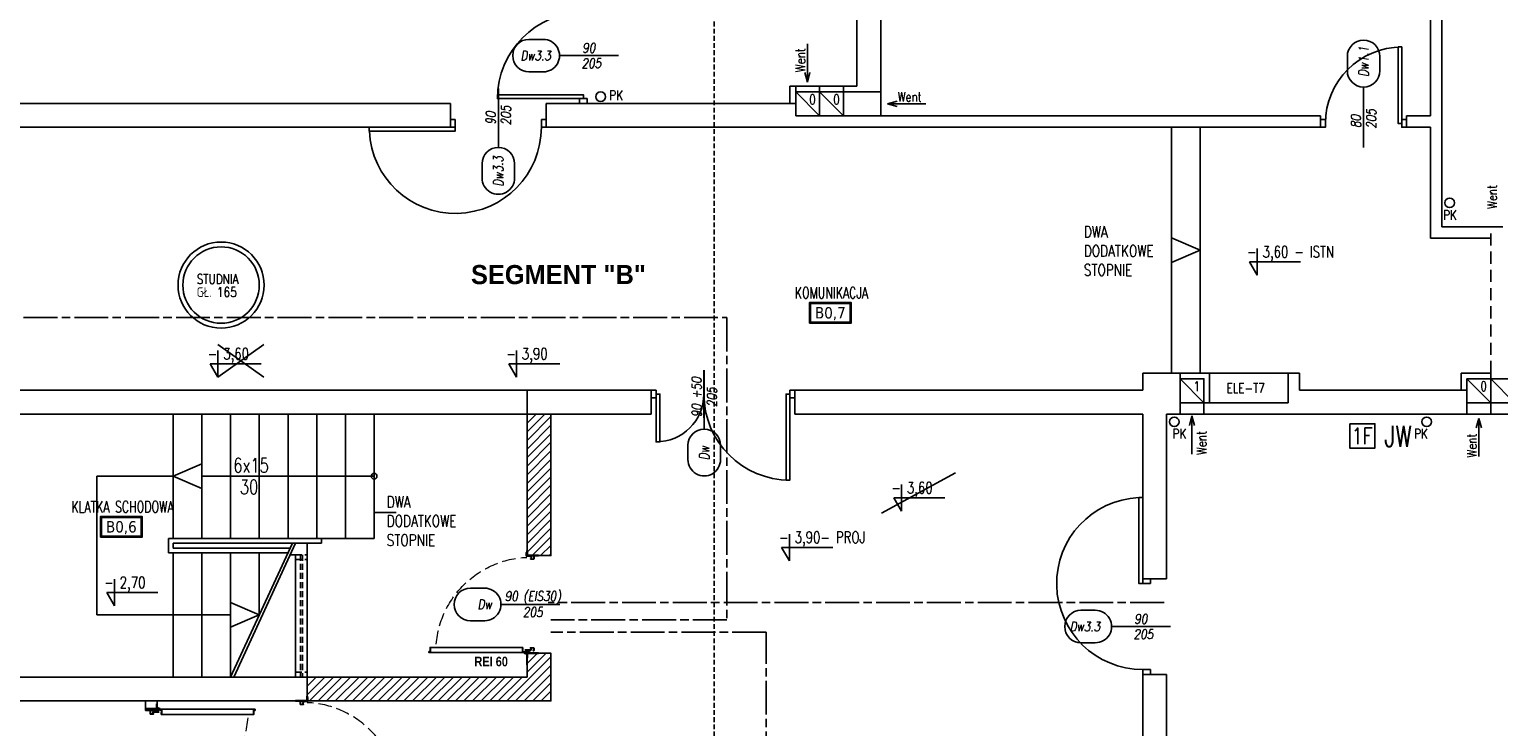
# Model space of a CAD drawing. Header units: millimetres. Extents: x 28600 to 181045, y -399112 to -163690.
# Tile 51 of 256: x 47216 to 48753, y -195274 to -194545. Entities that reach past the tile are written whole.
import ezdxf
from ezdxf.enums import TextEntityAlignment as Align

# ---------------------------------------------------------------- set-up
doc = ezdxf.new("R2010")
doc.units = ezdxf.units.MM
for name, pattern in [('CACHE', [9.525, 6.35, -3.175]), ('CARKOVANA', [7.5, 5, -2.5]), ('CENTER', [0.6, 0.375, -0.075, 0.075, -0.075]), ('CHAIN', [0.3543, 0.2362, -0.0295, 0.0591, -0.0295]), ('HIDDEN', [9.525, 6.35, -3.175]), ('Hidden Line', [391.222223, 282.222223, -109])]:
    doc.linetypes.add(name, pattern=pattern)
doc.layers.get('0').update_dxf_attribs({"color": 8})
for name, color, linetype in [('! WYPOSAŻENIE', 8, 'Continuous'), ('!! 0_ Istn-sciany', 8, 'Continuous'), ('!! 0_ Istn-widok', 8, 'Continuous'), ('!! 0_ Opis', 8, 'Continuous'), ('!! 0_Istn-armatura', 8, 'Continuous'), ('!! 0_Istn-drzwi', 8, 'Continuous'), ('!! 0_Istn-went', 8, 'Continuous'), ('!! 0_opis pionów', 8, 'Continuous'), ('!! 0_Opis_pom', 8, 'Continuous'), ('!! 0_Widok', 8, 'Continuous'), ('!! 1_droga ewakuacyjna', 8, 'CHAIN'), ('!! 1_drzwi-linia', 8, 'Continuous'), ('!! 1_hatch projektowane ściany', 8, 'Continuous'), ('!! 1_PROJ przerywana', 8, 'CACHE'), ('!! 1_PROJ Sciany', 8, 'Continuous'), ('!! 1_Wyburzenia', 8, 'CARKOVANA'), ('!! 2_Drzwi - nowe remont', 8, 'Continuous'), ('!! 2_drzwi opis', 8, 'Continuous'), ('E1', 2, 'Continuous'), ('E2', 2, 'Continuous'), ('E_0', 4, 'Continuous')]:
    doc.layers.add(name, color=color, linetype=linetype)
doc.layers.add('!! 0_Istn-grzejniki', color=8, linetype='Continuous', plot=False)
doc.styles.add('50', font='ROMANS.shx', dxfattribs={"width": 0.8, "height": 10})
doc.styles.add('ARCHETYP', font='romans.shx', dxfattribs={"height": 15})
doc.styles.add('ARIAL', font='tahoma.ttf')
doc.styles.add('ELE1', font='romans.shx', dxfattribs={"width": 0.8, "height": 18})
doc.styles.add('SIMPLEX', font='simplex.shx', dxfattribs={"width": 0.77})
doc.styles.add('STYLE10', font='arialbd.ttf')
doc.styles.add('STYLE7', font='ARIALNB.TTF')
doc.styles.add('TXT', font='simplex.shx')
pattern_1 = [(45, (-4798, 4.46), (-4.49012806, 4.49012806), [])]

# ---------------------------------------------------------------- blocks, each defined once
blk = doc.blocks.new('zaw-dr-90-p')
at = {"color": 2, "linetype": 'CENTER', "ltscale": 0.2}
for p, q in [((12, 0), (-12, 0)), ((0, 12), (0, -12)), ((24, 24), (31, 24)), ((24, 19), (31, 19))]:
    blk.add_line(p, q, dxfattribs=at)
at = {"ltscale": 0.2}
for p, q in [((10, 12), (6, 12)), ((10, 0), (10, 6))]:
    blk.add_line(p, q, dxfattribs=at)
blk.add_lwpolyline([(0, 6), (23, 6, 0.414214), (28, 11), (28, 31), (24, 31), (24, 11, -0.414214), (23, 10), (0, 10, 4.561698), (8, 6), (5, 4)], format="xyb", dxfattribs=at)
blk.add_lwpolyline([(0, 0), (-2, 0), (-2, 0), (0, 0), (0, 3), (0, 3), (0, 0), (3, 0), (3, 0), (0, 0), (0, -3), (0, -3)], close=True)
blk.add_lwpolyline([(10, 10), (10, 39), (6, 39), (6, 10)], dxfattribs=at)
blk.add_circle((0, 0), 6.5, dxfattribs=at)
blk = doc.blocks.new('drzwi 90- sc 12')
for p, q in [((-13620.3, 20410.2), (-13620.3, 20313.8)), ((-13614.9, 20409.9), (-13620.3, 20409.9)), ((-13616.1, 20410.3), (-13620.2, 20410.3)), ((-13616.1, 20410.3), (-13620, 20410.3)), ((-13618.2, 20410.3), (-13616.2, 20410.3)), ((-13618.2, 20410.3), (-13616.2, 20410.3)), ((-13616.1, 20410.3), (-13616.1, 20411.5)), ((-13616.1, 20411.5), (-13615, 20411.5)), ((-13614.9, 20411.4), (-13614.9, 20313.8)), ((-13620.3, 20313.5), (-13620.3, 20318)), ((-13614.9, 20312.3), (-13614.9, 20318)), ((-13715.8, 20302), (-13716.3, 20302)), ((-13715.6, 20308.3), (-13715.6, 20308.6)), ((-13715.6, 20307.7), (-13715.6, 20308.6)), ((-13715.6, 20307.8), (-13715.6, 20308.6)), ((-13715.6, 20307.7), (-13715.4, 20307.7)), ((-13614.9, 20313.8), (-13620.3, 20313.8)), ((-13618.2, 20313.4), (-13620.2, 20313.4)), ((-13618.2, 20313.7), (-13618.2, 20313.4)), ((-13618.2, 20313.7), (-13616.4, 20313.7)), ((-13617.8, 20311.1), (-13617.8, 20305.7)), ((-13617.8, 20311.1), (-13617.8, 20305.7)), ((-13616.2, 20309.9), (-13617.4, 20309.9)), ((-13616.8, 20302), (-13616.3, 20302)), ((-13616.2, 20309.9), (-13616.2, 20311)), ((-13615.9, 20313.2), (-13615.9, 20312.2)), ((-13615.9, 20312.2), (-13615, 20312.2))]:
    blk.add_line(p, q)
for points in [[(-13665.3, 20285), (-13665.3, 20325.8)], [(-13615.6, 20309.6), (-13615.3, 20309.6), (-13615.3, 20309.8), (-13616.3, 20309.8), (-13616.3, 20309.6), (-13615.9, 20309.6)]]:
    blk.add_lwpolyline(points)
at = {"lineweight": 30}
for points in [[(-13716.3, 20308.9), (-13721.3, 20308.9)], [(-13716.3, 20308.9), (-13716.3, 20296.9)], [(-13614.3, 20308.9), (-13609.3, 20308.9)], [(-13614.3, 20308.9), (-13614.3, 20296.9)]]:
    blk.add_lwpolyline(points, dxfattribs=at)
at = {"ltscale": 0.2}
for points in [[(-13715.6, 20307.5), (-13715.6, 20309.5, 0.414214), (-13715.9, 20309.8), (-13719.4, 20309.8, 0.414214), (-13719.8, 20309.5), (-13719.8, 20308.9), (-13719.6, 20308.9), (-13719.6, 20309.5, -0.414214), (-13719.4, 20309.6), (-13717, 20309.6)], [(-13717, 20309.6), (-13715.9, 20309.6, -0.414214), (-13715.7, 20309.5), (-13715.7, 20307.5)], [(-13715.7, 20307.8), (-13715.7, 20305.6, 0.414214), (-13715.4, 20305.2), (-13715, 20305.2, -0.414214), (-13714.8, 20305.1), (-13714.8, 20304.5, 0.414214), (-13714.5, 20304.1), (-13713.3, 20304.1, 0.414214), (-13712.9, 20304.5), (-13712.9, 20305.1, -1), (-13712.7, 20305.1), (-13712.7, 20302, -0.414214), (-13712.9, 20301.8), (-13715.4, 20301.8, -0.414214), (-13715.6, 20302), (-13715.6, 20302.5), (-13715.8, 20302.5), (-13715.8, 20302, 0.414214), (-13715.4, 20301.6), (-13712.9, 20301.6, 0.414214), (-13712.6, 20302), (-13712.6, 20305.1, 1), (-13713.1, 20305.1), (-13713.1, 20304.5, -0.414214), (-13713.3, 20304.3), (-13714.5, 20304.3, -0.414214), (-13714.6, 20304.5), (-13714.6, 20305.1, 0.414214), (-13715, 20305.4), (-13715.4, 20305.4, -0.414214), (-13715.6, 20305.6), (-13715.6, 20307.6)], [(-13615.9, 20309.6), (-13616.6, 20309.6, 0.414214), (-13616.8, 20309.5), (-13616.8, 20305.6, -0.414214), (-13617.1, 20305.2), (-13617.6, 20305.2, 0.414214), (-13617.7, 20305.1), (-13617.7, 20304.5, -0.414214), (-13618.1, 20304.1), (-13619.3, 20304.1, -0.414214), (-13619.6, 20304.5), (-13619.6, 20305.1, 1), (-13619.8, 20305.1), (-13619.8, 20302, 0.414214), (-13619.6, 20301.8), (-13617.1, 20301.8, 0.414214), (-13616.9, 20302), (-13616.9, 20302.5), (-13616.8, 20302.5), (-13616.8, 20302, -0.414214), (-13617.1, 20301.6), (-13619.6, 20301.6, -0.414214), (-13620, 20302), (-13620, 20305.1, -1), (-13619.4, 20305.1), (-13619.4, 20304.5, 0.414214), (-13619.3, 20304.3), (-13618.1, 20304.3, 0.414214), (-13617.9, 20304.5), (-13617.9, 20305.1, -0.414214), (-13617.6, 20305.4), (-13617.1, 20305.4, 0.414214), (-13617, 20305.6), (-13617, 20309.5, -0.414214), (-13616.6, 20309.8), (-13613.1, 20309.8, -0.414214), (-13612.8, 20309.5), (-13612.8, 20308.9), (-13612.9, 20308.9), (-13612.9, 20309.5, 0.414214), (-13613.1, 20309.6), (-13615.6, 20309.6)]]:
    blk.add_lwpolyline(points, format="xyb", dxfattribs=at)
blk.add_lwpolyline([(-13616.8, 20308.8), (-13617, 20308.8), (-13617, 20307.4), (-13616.8, 20307.4)], close=True)
for centre, radius, start, end in [((-13620.2, 20410.2), 0.1, 90, 180), ((-13615, 20411.4), 0.1, 0, 90), ((-13620.2, 20313.5), 0.1, 180, 270), ((-13616.4, 20313.2), 0.5, 0, 90), ((-13616.3, 20311), 0.1, 0, 90), ((-13615, 20312.3), 0.1, 270, 0)]:
    blk.add_arc(centre, radius, start, end)
at = {"linetype": 'Hidden Line', "lineweight": 9, "ltscale": 0.05}
blk.add_arc((-13615.5, 20305.1), 99.1, 94.8005, 177.6944, dxfattribs=at)
at = {"xscale": 0.09999999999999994, "yscale": 0.09999999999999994, "zscale": 0.09999999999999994, "rotation": 180.0000000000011}
blk.add_blockref('zaw-dr-90-p', (-13614.9, 20310.9), dxfattribs=at)
blk = doc.blocks.new('1_ok-opis')
blk.add_line((0, 111.6), (0, 50))
for points in [[(-17, 128.6), (-17, 143.6)], [(17, 128.6), (17, 143.6)]]:
    blk.add_lwpolyline(points)
for centre, start, end in [((0, 143.6), 0, 180), ((0, 128.6), 180, 0)]:
    blk.add_arc(centre, 17, start, end)
at = {"style": 'ARCHETYP'}
for tag, height, rotation, p in [('NR', 12, 90, (0, 136.9)), ('NR', 12, 270, (0, 136.9)), ('SZEROKOŚĆ', 10, 90, (-8, 78.3)), ('WYSOKOŚĆ', 10, 270, (-8, 78.3)), ('WYSOKOŚĆ', 10, 90, (8, 78.3)), ('SZEROKOŚĆ', 10, 270, (8, 78.3))]:
    blk.add_attdef(tag, text='', height=height, rotation=rotation, dxfattribs=at).set_placement(p, align=Align.MIDDLE)
blk = doc.blocks.new('E1')
at = {"layer": 'E2', "linetype": 'Continuous'}
blk.add_lwpolyline([(0, 25.4), (26.3, 25.4), (26.3, 0), (0, 0)], close=True, dxfattribs=at)
at = {"layer": 'E2', "linetype": 'Continuous', "style": 'ELE1', "width": 0.8}
blk.add_text('1F', height=16.87, dxfattribs=at).set_placement((13, 12.7), align=Align.MIDDLE_CENTER)

msp = doc.modelspace()

# ---------------------------------------------------------------- hatches: boundary and pattern name
at = {"layer": '!! 1_hatch projektowane ściany'}
h = msp.add_hatch(dxfattribs=at)
h.set_pattern_fill('ANSI31', color=256, scale=2)
h.set_pattern_definition(pattern_1)
h.paths.add_polyline_path([(47736.71142, -194947.12813), (47761.71142, -194947.12813), (47761.71142, -195095.12813), (47736.71142, -195095.12813)])
h = msp.add_hatch(dxfattribs=at)
h.set_pattern_fill('ANSI31', color=256, scale=2)
h.set_pattern_definition(pattern_1)
h.paths.add_polyline_path([(47506.71142, -195222.12813), (47736.71142, -195222.12813), (47736.64273, -195197.12813), (47761.71142, -195197.12813), (47761.71142, -195247.12813), (47506.71142, -195247.12813)])

# ---------------------------------------------------------------- linework, layer by layer
at = {"layer": '!! 0_ Istn-sciany'}
for p, q in [((48713.71142, -194922.12813), (48713.71142, -194904.12813)), ((48719.71142, -194947.12813), (48719.71142, -194910.12813))]:
    msp.add_line(p, q, dxfattribs=at)
for points in [[(48081.71142, -194347.12813), (48081.71142, -194604.12813)], [(48106.71142, -194347.12813), (48106.71142, -194610.12813)], [(48681.71142, -194347.12813), (48681.71142, -194635.12813)], [(48693.71142, -194347.12813), (48693.71142, -194751.12813)], [(48011.71142, -194622.12813), (48011.71142, -194604.12813)], [(48011.71142, -194604.12813), (48017.71142, -194604.12813)], [(48017.71142, -194635.12813), (48017.71142, -194604.12813)], [(48042.71142, -194604.12813), (48081.71142, -194604.12813)], [(48042.71142, -194610.12813), (48042.71142, -194604.12813)], [(48042.71142, -194610.12813), (48067.71142, -194610.12813)], [(48067.71142, -194610.12813), (48106.71142, -194610.12813)], [(46975.71142, -194622.12813), (47656.71142, -194622.12813)], [(47656.71142, -194622.12813), (47656.71142, -194647.12813)], [(47756.71142, -194622.12813), (47789.71142, -194622.12813)], [(47801.71142, -194622.12813), (47756.71142, -194622.12813)], [(47756.71142, -194622.12813), (48011.71142, -194622.12813)], [(47756.71142, -194622.12813), (47756.71142, -194647.12813)], [(48017.71142, -194635.12813), (48067.71142, -194635.12813)], [(48067.71142, -194635.12813), (48566.71142, -194635.12813)], [(48566.71142, -194635.12813), (48566.71142, -194647.12813)], [(48656.71142, -194635.12813), (48681.71142, -194635.12813)], [(48656.71142, -194635.12813), (48656.71142, -194647.12813)], [(47206.71142, -194647.12813), (47656.71142, -194647.12813)], [(47756.71142, -194647.12813), (48566.71142, -194647.12813)], [(48656.71142, -194647.12813), (48681.71142, -194647.12813)], [(48681.71142, -194647.12813), (48681.71142, -194763.12813)], [(48681.71142, -194763.12813), (48744.71142, -194763.12813)], [(48693.71142, -194751.12813), (48744.71142, -194751.12813)], [(48380.71142, -194904.12813), (48380.71142, -194922.12813)], [(48450.71142, -194904.12813), (48380.71142, -194904.12813)], [(48444.71142, -194910.12813), (48419.71142, -194910.12813)], [(48419.71142, -194910.12813), (48419.71142, -194935.12813)], [(48444.71142, -194947.12813), (48444.71142, -194910.12813)], [(48450.71142, -194935.12813), (48450.71142, -194904.12813)], [(48532.71142, -194935.12813), (48532.71142, -194904.12813)], [(48532.71142, -194904.12813), (48544.71142, -194904.12813)], [(48544.71142, -194922.12813), (48544.71142, -194904.12813)], [(48713.71142, -194904.12813), (48744.71142, -194904.12813)], [(48719.71142, -194910.12813), (48744.71142, -194910.12813)], [(48744.71142, -194910.12813), (48744.71142, -194904.12813)], [(47206.71142, -194922.12813), (47866.71142, -194922.12813)], [(47866.71142, -194922.12813), (47866.71142, -194947.12813)], [(48016.71142, -194922.12813), (48380.71142, -194922.12813)], [(48016.71142, -194922.12813), (48016.71142, -194947.12813)], [(48544.71142, -194922.12813), (48713.71142, -194922.12813)], [(47206.71142, -194947.12813), (47866.71134, -194947.12813)], [(48016.71142, -194947.12813), (48380.71142, -194947.12813)], [(48380.71142, -194947.12813), (48380.71142, -195119.257)], [(48405.71142, -194947.12813), (48419.71142, -194947.12813)], [(48405.71142, -194947.12813), (48405.71142, -195119.257)], [(48419.71142, -194935.12813), (48419.71142, -194947.12813)], [(48444.71142, -194947.12813), (48719.71142, -194947.12813)], [(48450.71142, -194935.12813), (48532.71142, -194935.12813)], [(48744.71142, -194935.12813), (48769.71142, -194935.12813)], [(48744.71142, -194935.12813), (48744.71142, -194947.12813)], [(48744.71142, -194947.12813), (49087.71142, -194947.12813)], [(47506.71142, -195082.12813), (47494.63092, -195082.12813)], [(47506.71142, -195082.12813), (47506.71142, -195247.12813)], [(47489.09246, -195094.12813), (47494.71142, -195094.12813)], [(47494.71142, -195094.12813), (47494.71142, -195222.12813)], [(48405.71142, -195119.257), (48380.71142, -195119.257)], [(47206.71142, -195222.12813), (47494.71142, -195222.12813)], [(48380.71142, -195219.257), (48380.71142, -195583.12813)], [(48405.71142, -195219.257), (48380.71142, -195219.257)], [(48405.71142, -195219.257), (48405.71142, -195570.12813)], [(47206.71142, -195247.12813), (47506.71142, -195247.12813)]]:
    msp.add_lwpolyline(points, dxfattribs=at)
at = {"layer": '!! 0_ Istn-widok'}
for points in [[(48067.71142, -194610.12813), (48067.71142, -194604.12813)], [(47789.71142, -194622.12813), (47801.71142, -194622.12813)], [(48011.71142, -194622.12813), (48017.71142, -194622.12813)], [(48410.71142, -194904.12813), (48410.71142, -194647.12813)], [(48440.71142, -194904.12813), (48440.71142, -194647.12813)], [(48419.71142, -194910.12813), (48419.71142, -194904.12813)], [(48713.71142, -194922.12813), (48719.71142, -194922.12813)], [(47366.71142, -194947.12813), (47366.71142, -195077.12813)], [(47396.71142, -194947.12813), (47396.71142, -195077.12813)], [(47426.71142, -194947.12813), (47426.71142, -195077.12813)], [(47456.71142, -194947.12813), (47456.71142, -195077.12813)], [(47486.71142, -194947.12813), (47486.71142, -195077.12813)], [(47516.71142, -194947.12813), (47516.71142, -195077.12813)], [(47546.71142, -194947.12813), (47546.71142, -195077.12813)], [(47576.71142, -194947.12813), (47576.71142, -195077.12813)], [(48444.71142, -194935.12813), (48450.71142, -194935.12813)], [(47286.71142, -195012.12813), (47286.71142, -195157.12813)], [(47286.71142, -195012.12813), (47366.71142, -195012.12813)], [(47396.71142, -195012.12813), (47576.71142, -195012.12813)], [(47361.71142, -195077.12813), (47576.71142, -195077.12813)], [(47361.71142, -195077.12813), (47361.71142, -195092.12813)], [(47366.71142, -195082.12813), (47494.63092, -195082.12813)], [(47366.71142, -195082.12813), (47366.71142, -195087.12813)], [(47366.71142, -195087.12813), (47489.01912, -195087.12813)], [(47426.71142, -195222.12813), (47491.32681, -195082.12813)], [(47430.01554, -195222.12813), (47494.63092, -195082.12813)], [(47506.71142, -195082.12813), (47521.71142, -195082.12813)], [(47521.71142, -195077.12813), (47521.71142, -195082.12813)], [(47361.71142, -195092.12813), (47486.71142, -195092.12813)], [(47366.71142, -195092.12813), (47366.71142, -195222.12813)], [(47396.71142, -195092.12813), (47396.71142, -195222.12813)], [(47426.71142, -195092.12813), (47426.71142, -195222.12813)], [(47456.71142, -195092.12813), (47456.71142, -195157.12813)], [(47286.71142, -195157.12813), (47426.71142, -195157.12813)], [(47494.71142, -195222.12813), (47506.71142, -195222.12813)]]:
    msp.add_lwpolyline(points, dxfattribs=at)
msp.add_circle((47576.71142, -195012.12813), 3, dxfattribs=at)
at = {"layer": '!! 0_ Opis'}
for points in [[(48500.47748, -194773.90352), (48500.47748, -194801.90528)], [(48500.47748, -194801.90528), (48492.39407, -194787.9044)], [(48492.39407, -194787.9044), (48545.82827, -194787.9044)], [(47413.45827, -194880.522), (47413.45827, -194908.52377)], [(47725.75222, -194880.522), (47725.75222, -194908.52377)], [(47413.45827, -194908.52377), (47405.37486, -194894.52289)], [(47405.37486, -194894.52289), (47458.80906, -194894.52289)], [(47725.75222, -194908.52377), (47717.66881, -194894.52289)], [(47717.66881, -194894.52289), (47771.10302, -194894.52289)], [(48128.51961, -195020.66925), (48128.51961, -195048.67102)], [(48128.51961, -195048.67102), (48120.43619, -195034.67013)], [(48120.43619, -195034.67013), (48173.8704, -195034.67013)], [(47576.71142, -195077.12813), (47576.71142, -195049.92963), (47599.81633, -195049.92963)], [(48011.10516, -195072.47153), (48011.10516, -195100.47329)], [(48011.10516, -195100.47329), (48003.02174, -195086.47241)], [(48003.02174, -195086.47241), (48056.45595, -195086.47241)], [(47305.15247, -195147.76025), (47297.06906, -195133.75937)], [(47297.06906, -195133.75937), (47350.50326, -195133.75937)], [(47305.15247, -195119.75848), (47305.15247, -195147.76025)]]:
    msp.add_lwpolyline(points, dxfattribs=at)
at = {"layer": '!! 0_Istn-armatura'}
msp.add_lwpolyline([(48450.71142, -194904.12813), (48532.71142, -194904.12813)], dxfattribs=at)
for centre, radius in [((47813.71142, -194615.12813), 5), ((48701.71142, -194726.12813), 5), ((47416.71142, -194812.12813), 45), ((47416.71142, -194812.12813), 40), ((48413.71142, -194955.12813), 5)]:
    msp.add_circle(centre, radius, dxfattribs=at)
at = {"layer": '!! 0_Istn-drzwi'}
for points in [[(48647.71142, -194563.12813), (48647.71142, -194643.12813), (48651.71142, -194643.12813), (48651.71142, -194563.12813)], [(47705.71142, -194613.12813), (47795.71142, -194613.12813), (47795.71142, -194617.12813), (47705.71142, -194617.12813)], [(47799.71142, -194617.12813), (47799.71142, -194622.12813), (47791.71142, -194622.12813), (47791.71142, -194617.12813)], [(47661.71142, -194639.12813), (47656.71142, -194639.12813), (47656.71142, -194647.12813), (47661.71142, -194647.12813)], [(47751.71142, -194639.12813), (47756.71142, -194639.12813), (47756.71142, -194647.12813), (47751.71142, -194647.12813)], [(48571.71142, -194639.12813), (48566.71142, -194639.12813), (48566.71142, -194647.12813), (48571.71142, -194647.12813)], [(48651.71142, -194639.12813), (48656.71142, -194639.12813), (48656.71142, -194647.12813), (48651.71142, -194647.12813)], [(47571.71142, -194651.12813), (47661.71142, -194651.12813), (47661.71142, -194647.12813), (47571.71142, -194647.12813)], [(47871.71142, -194922.12813), (47866.71142, -194922.12813), (47866.71142, -194930.12813), (47871.71142, -194930.12813)], [(47875.71142, -194976.12813), (47875.71142, -194926.12813), (47871.71142, -194926.12813), (47871.71142, -194976.12813)], [(48007.71142, -195016.12813), (48007.71142, -194926.12813), (48011.71142, -194926.12813), (48011.71142, -195016.12813)], [(48011.71142, -194922.12813), (48016.71142, -194922.12813), (48016.71142, -194930.12813), (48011.71142, -194930.12813)], [(48376.71142, -195034.257), (48376.71142, -195124.257), (48380.71142, -195124.257), (48380.71142, -195034.257)], [(48388.71142, -195124.257), (48388.71142, -195119.257), (48380.71142, -195119.257), (48380.71142, -195124.257)], [(48388.71142, -195214.257), (48388.71142, -195219.257), (48380.71142, -195219.257), (48380.71142, -195214.257)]]:
    msp.add_lwpolyline(points, close=True, dxfattribs=at)
for points in [[(47820.71142, -194572.12813), (47770.71142, -194572.12813)], [(47706.71142, -194618.12813), (47706.71142, -194668.12813)], [(48611.71142, -194618.12813), (48611.71142, -194668.12813)], [(47921.71142, -194901.12813), (47921.71142, -194951.12813)], [(48409.71142, -195169.257), (48359.71142, -195169.257)]]:
    msp.add_lwpolyline(points, dxfattribs=at)
for centre, radius, start, end in [((47795.71142, -194617.12813), 90, 90.00000004, 180.00000004), ((48651.71142, -194643.12813), 80, 89.99999996, 179.99999996), ((47661.71142, -194647.12813), 90, 182.54731818, 359.99999996), ((47871.71142, -194926.12813), 50, 269.99999996, 359.99999996), ((48011.71142, -194926.12813), 90, 180.00000004, 270.00000004), ((48380.71142, -195124.257), 90, 92.54731818, 269.99999996)]:
    msp.add_arc(centre, radius, start, end, dxfattribs=at)
at = {"layer": '!! 0_Istn-grzejniki'}
msp.add_lwpolyline([(48107.61374, -195050.62304), (48184.95092, -195008.51848)], dxfattribs=at)
at = {"layer": '!! 0_Istn-went'}
for points in [[(48029.964, -194559.90511), (48029.964, -194599.95164)], [(48029.964, -194599.95164), (48027.2845, -194589.95164)], [(48029.964, -194599.95164), (48032.64349, -194589.95164)], [(48017.71142, -194604.12813), (48042.71142, -194604.12813)], [(48017.71142, -194610.12813), (48042.71142, -194635.12813)], [(48042.71142, -194610.12813), (48067.71142, -194635.12813)], [(48106.71142, -194610.12813), (48106.71142, -194635.12813)], [(48113.73547, -194622.62813), (48123.73547, -194619.94864)], [(48153.782, -194622.62813), (48113.73547, -194622.62813)], [(48113.73547, -194622.62813), (48123.73547, -194625.30762)], [(48419.71142, -194910.12813), (48444.71142, -194935.12813)], [(48719.71142, -194910.12813), (48744.71142, -194935.12813)], [(48744.71142, -194910.12813), (48769.71142, -194935.12813)], [(48419.71142, -194947.12813), (48444.71142, -194947.12813)], [(48432.21142, -194948.87116), (48429.53193, -194958.87116)], [(48432.21142, -194988.91769), (48432.21142, -194948.87116)], [(48432.21142, -194948.87116), (48434.89092, -194958.87116)], [(48719.71142, -194947.12813), (48744.71142, -194947.12813)], [(48732.21142, -194951.50603), (48729.53193, -194961.50603)], [(48732.21142, -194991.55256), (48732.21142, -194951.50603)], [(48732.21142, -194951.50603), (48734.89092, -194961.50603)]]:
    msp.add_lwpolyline(points, dxfattribs=at)
for points in [[(48017.71142, -194635.12813), (48042.71142, -194635.12813), (48042.71142, -194610.12813), (48017.71142, -194610.12813)], [(48042.71142, -194635.12813), (48067.71142, -194635.12813), (48067.71142, -194610.12813), (48042.71142, -194610.12813)], [(48419.71142, -194935.12813), (48444.71142, -194935.12813), (48444.71142, -194910.12813), (48419.71142, -194910.12813)], [(48719.71142, -194935.12813), (48744.71142, -194935.12813), (48744.71142, -194910.12813), (48719.71142, -194910.12813)], [(48744.71142, -194935.12813), (48769.71142, -194935.12813), (48769.71142, -194910.12813), (48744.71142, -194910.12813)]]:
    msp.add_lwpolyline(points, close=True, dxfattribs=at)
at = {"layer": '!! 0_Istn-went', "linetype": 'HIDDEN', "ltscale": 2}
for points in [[(48744.71142, -194904.12813), (48744.71142, -194751.12813)], [(48744.71142, -194751.12813), (48769.71142, -194751.12813)]]:
    msp.add_lwpolyline(points, dxfattribs=at)
at = {"layer": '!! 0_opis pionów'}
msp.add_circle((48677.71142, -194955.12813), 5, dxfattribs=at)
at = {"layer": '!! 0_Opis_pom', "ltscale": 0.7}
for points in [[(48032.19551, -194851.98098), (48075.71551, -194851.98098), (48075.71551, -194830.22098), (48032.19551, -194830.22098)], [(48033.28351, -194850.89298), (48074.62751, -194850.89298), (48074.62751, -194831.30898), (48033.28351, -194831.30898)], [(47290.65055, -195075.8125), (47334.17055, -195075.8125), (47334.17055, -195054.0525), (47290.65055, -195054.0525)], [(47291.73855, -195074.7245), (47333.08255, -195074.7245), (47333.08255, -195055.1405), (47291.73855, -195055.1405)]]:
    msp.add_lwpolyline(points, close=True, dxfattribs=at)
at = {"layer": '!! 0_Widok'}
for points in [[(48440.71142, -194775.62813), (48410.71142, -194762.74422)], [(48440.71142, -194775.62813), (48410.71142, -194788.51205)], [(47366.71142, -195012.12813), (47396.71142, -194999.24422)], [(47366.71142, -195012.12813), (47396.71142, -195025.01205)], [(47456.71142, -195157.12813), (47426.71142, -195144.24422)], [(47456.71142, -195157.12813), (47426.71142, -195170.01205)]]:
    msp.add_lwpolyline(points, dxfattribs=at)
at = {"layer": '!! 1_droga ewakuacyjna', "ltscale": 150}
for points in [[(47050.71138, -194922.12813), (47050.71138, -194846.19889), (47945.68434, -194846.19889), (47945.68434, -195162.35735), (47761.71142, -195162.35735)], [(48402.99707, -195144.15875), (47758.99707, -195144.15875)], [(47358.71142, -196840.12813), (47358.71142, -196749.40708), (47986.86834, -196749.40708), (47986.86834, -195175.20145), (47761.71142, -195175.20145)]]:
    msp.add_lwpolyline(points, dxfattribs=at)
at = {"layer": '!! 1_hatch projektowane ściany'}
for points in [[(47736.71142, -194947.12813), (47761.71142, -194947.12813), (47761.71142, -195095.12813), (47736.71142, -195095.12813)], [(47506.71142, -195222.12813), (47736.71142, -195222.12813), (47736.64273, -195197.12813), (47761.71142, -195197.12813), (47761.71142, -195247.12813), (47506.71142, -195247.12813)]]:
    msp.add_lwpolyline(points, close=True, dxfattribs=at)
at = {"layer": '!! 1_PROJ przerywana'}
for points in [[(47494.71142, -195094.12813), (47506.71142, -195094.12813)], [(47494.71142, -195099.12813), (47506.71142, -195099.12813)], [(47499.71142, -195094.12813), (47499.71142, -195222.12813)], [(47501.71142, -195094.12813), (47501.71142, -195222.12813)], [(47494.71142, -195217.12813), (47506.71142, -195217.12813)], [(47494.71142, -195222.12813), (47506.71142, -195222.12813)]]:
    msp.add_lwpolyline(points, dxfattribs=at)
at = {"layer": '!! 1_PROJ Sciany'}
for points in [[(47736.71142, -195095.12813), (47736.71142, -194947.12813)], [(47761.71142, -195095.12813), (47761.71142, -194947.12813)], [(47736.71142, -195095.12813), (47761.71142, -195095.12813)], [(47506.71142, -195222.12813), (47736.71142, -195222.12813), (47736.71142, -195197.12813)], [(47506.71142, -195247.12813), (47761.71142, -195247.12813), (47761.71142, -195197.12813)], [(47736.71142, -195197.12813), (47761.71142, -195197.12813)], [(47337.71142, -195257.12813), (47337.71142, -195247.12813)], [(47349.71142, -195257.12813), (47349.71142, -195247.12813)], [(47337.71142, -195257.12813), (47349.71142, -195257.12813)]]:
    msp.add_lwpolyline(points, dxfattribs=at)
at = {"layer": '!! 1_Wyburzenia'}
msp.add_lwpolyline([(47932.37796, -193764.10697), (47932.37796, -198084.11436)], dxfattribs=at)
for points in [[(47413.45827, -194908.52377), (47461.4755, -194874.25906)], [(47461.4755, -194908.52377), (47413.45827, -194874.25906)], [(47736.71142, -194947.12813), (47736.71142, -194922.12813)]]:
    msp.add_lwpolyline(points)

# ---------------------------------------------------------------- block references
at = {"layer": '!! 1_drzwi-linia', "xscale": -1, "rotation": 90}
msp.add_blockref('drzwi 90- sc 12', (68045.63576, -208811.39783), dxfattribs=at)
at = {"layer": '!! 2_Drzwi - nowe remont', "xscale": -1, "rotation": 270}
msp.add_blockref('drzwi 90- sc 12', (27040.78709, -181640.85843), dxfattribs=at)
at = {"layer": '!! 2_Drzwi - nowe remont', "rotation": 270}
msp.add_blockref('drzwi 90- sc 12', (27197.78708, -208963.39783), dxfattribs=at)
at = {"layer": '!! 2_drzwi opis'}
ref = msp.add_blockref('1_ok-opis', (47882.32267, -194572.12812), dxfattribs=dict(at, rotation=90.00000361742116))
ref.add_attrib('WYSOKOŚĆ', '90 ', dxfattribs={"layer": '0', "height": 10, "rotation": 0.00000362, "style": '50', "oblique": 10, "width": 0.8}).set_placement((47804.03182, -194564.12813), align=Align.MIDDLE)
ref.add_attrib('SZEROKOŚĆ', '205', dxfattribs={"layer": '0', "height": 10, "rotation": 0.00000362, "style": '50', "oblique": 10, "width": 0.8}).set_placement((47804.03182, -194580.12813), align=Align.MIDDLE)
ref.add_attrib('NR', 'Dw3.3', dxfattribs={"layer": '0', "height": 10, "rotation": 0.00000362, "style": '50', "oblique": 10, "width": 0.8}).set_placement((47745.69022, -194572.12813), align=Align.MIDDLE)
ref = msp.add_blockref('1_ok-opis', (48611.71142, -194716.61679), dxfattribs=dict(at, xscale=-1, rotation=359.9999963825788))
ref.add_attrib('WYSOKOŚĆ', '80 ', dxfattribs={"layer": '0', "height": 10, "rotation": 89.99999638, "style": '50', "oblique": 10, "width": 0.8}).set_placement((48603.71143, -194638.32594), align=Align.MIDDLE)
ref.add_attrib('SZEROKOŚĆ', '205', dxfattribs={"layer": '0', "height": 10, "rotation": 89.99999638, "style": '50', "oblique": 10, "width": 0.8}).set_placement((48619.71143, -194638.32594), align=Align.MIDDLE)
ref.add_attrib('NR', 'Dw1.1', dxfattribs={"layer": '0', "height": 10, "rotation": 89.99999638, "style": '50', "oblique": 10, "width": 0.8}).set_placement((48611.71143, -194578.40965), align=Align.MIDDLE)
ref = msp.add_blockref('1_ok-opis', (47706.71142, -194556.51689), dxfattribs=dict(at, rotation=180.0000036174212))
ref.add_attrib('WYSOKOŚĆ', '90 ', dxfattribs={"layer": '0', "height": 10, "rotation": 90.00000362, "style": '50', "oblique": 10, "width": 0.8}).set_placement((47698.71142, -194634.80774), align=Align.MIDDLE)
ref.add_attrib('SZEROKOŚĆ', '205', dxfattribs={"layer": '0', "height": 10, "rotation": 90.00000362, "style": '50', "oblique": 10, "width": 0.8}).set_placement((47714.71142, -194634.80774), align=Align.MIDDLE)
ref.add_attrib('NR', 'Dw3.3', dxfattribs={"layer": '0', "height": 10, "rotation": 90.00000362, "style": '50', "oblique": 10, "width": 0.8}).set_placement((47706.71143, -194693.14934), align=Align.MIDDLE)
ref = msp.add_blockref('1_ok-opis', (47922.08368, -194851.12813), dxfattribs=dict(at, rotation=180.0000036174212))
ref.add_attrib('WYSOKOŚĆ', '90 +50', dxfattribs={"layer": '0', "height": 10, "rotation": 90.00000362, "style": '50', "oblique": 10, "width": 0.8}).set_placement((47914.08369, -194929.41898), align=Align.MIDDLE)
ref.add_attrib('SZEROKOŚĆ', '205', dxfattribs={"layer": '0', "height": 10, "rotation": 90.00000362, "style": '50', "oblique": 10, "width": 0.8}).set_placement((47930.08369, -194929.41898), align=Align.MIDDLE)
ref.add_attrib('NR', 'Dw', dxfattribs={"layer": '0', "height": 10, "rotation": 90.00000362, "style": '50', "oblique": 10, "width": 0.8}).set_placement((47922.08369, -194987.76058), align=Align.MIDDLE)
ref = msp.add_blockref('1_ok-opis', (47821.04918, -195146.12817), dxfattribs=dict(at, rotation=90.00000361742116))
ref.add_attrib('WYSOKOŚĆ', '90 (EIS30)', dxfattribs={"layer": '0', "height": 10, "rotation": 0.00000362, "style": '50', "oblique": 10, "width": 0.8}).set_placement((47742.75833, -195138.12817), align=Align.MIDDLE)
ref.add_attrib('SZEROKOŚĆ', '205', dxfattribs={"layer": '0', "height": 10, "rotation": 0.00000362, "style": '50', "oblique": 10, "width": 0.8}).set_placement((47742.75833, -195154.12817), align=Align.MIDDLE)
ref.add_attrib('NR', 'Dw', dxfattribs={"layer": '0', "height": 10, "rotation": 0.00000362, "style": '50', "oblique": 10, "width": 0.8}).set_placement((47692.43794, -195146.12817), align=Align.MIDDLE)
ref = msp.add_blockref('1_ok-opis', (48459.71192, -195169.257), dxfattribs=dict(at, rotation=90.00000361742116))
ref.add_attrib('WYSOKOŚĆ', '90 ', dxfattribs={"layer": '0', "height": 10, "rotation": 0.00000362, "style": '50', "oblique": 10, "width": 0.8}).set_placement((48381.42107, -195161.25701), align=Align.MIDDLE)
ref.add_attrib('SZEROKOŚĆ', '205', dxfattribs={"layer": '0', "height": 10, "rotation": 0.00000362, "style": '50', "oblique": 10, "width": 0.8}).set_placement((48381.42107, -195177.25701), align=Align.MIDDLE)
ref.add_attrib('NR', 'Dw3.3', dxfattribs={"layer": '0', "height": 10, "rotation": 0.00000362, "style": '50', "oblique": 10, "width": 0.8}).set_placement((48320.23498, -195169.25701), align=Align.MIDDLE)
at = {"layer": 'E_0'}
msp.add_blockref('E1', (48597.22736, -194982.6173), dxfattribs=at)

# ---------------------------------------------------------------- texts
at = {"layer": '! WYPOSAŻENIE', "color": 20, "true_color": 0xf65c09, "insert": (47681.70688, -195200.82716), "char_height": 10, "attachment_point": 1, "style": 'STYLE7'}
msp.add_mtext_dynamic_manual_height_columns('REI 60', width=58.1261145, gutter_width=75, heights=[0], dxfattribs=at)
at = {"layer": '!! 0_ Opis'}
for s, height, style, width, p in [('- 3,60 - ISTN', 12, 'SIMPLEX', 0.75, (48489.79003, -194783.32628)), ('SEGMENT "B"', 20, 'STYLE10', 0.95, (47678.08083, -194811.14512)), ('- 3,60', 12, 'SIMPLEX', 0.75, (47402.77082, -194889.94477)), ('- 3,90', 12, 'SIMPLEX', 0.75, (47715.06478, -194889.94477)), ('6x15', 15, 'SIMPLEX', 0.75, (47429.53086, -195008.09384)), ('30', 15, 'SIMPLEX', 0.75, (47436.3987, -195030.69319)), ('- 3,60', 12, 'SIMPLEX', 0.75, (48117.83216, -195030.09202)), ('- 3,90- PROJ', 12, 'SIMPLEX', 0.75, (48000.41771, -195081.89429)), ('- 2,70', 12, 'SIMPLEX', 0.75, (47294.46502, -195129.18125))]:
    msp.add_text(s, height=height, dxfattribs=dict(at, style=style, width=width)).set_placement(p)
at = {"layer": '!! 0_ Opis', "char_height": 12, "attachment_point": 1, "style": 'SIMPLEX'}
for insert in [(48319.13586, -194750.41295), (47589.99054, -195032.91958)]:
    msp.add_mtext_dynamic_manual_height_columns('DWA DODATKOWE STOPNIE', width=46.7031119, gutter_width=75, heights=[0], dxfattribs=dict(at, insert=insert))
at = {"layer": '!! 0_Istn-armatura', "style": 'ARCHETYP', "width": 0.8}
for s, p in [('PK', (47822.77118, -194618.58983)), ('PK', (48694.91102, -194743.91517)), ('STUDNIA', (47391.27272, -194810.83376)), ('GŁ. 165', (47391.27272, -194824.47031)), ('ELE-T7', (48468.32087, -194924.8803)), ('PK', (48411.92953, -194972.58148))]:
    msp.add_text(s, height=10, rotation=0.00000004, dxfattribs=at).set_placement(p)
at = {"layer": '!! 0_Istn-went', "style": 'ARCHETYP', "width": 0.8}
for s, rotation, p in [('Went', 89.99999996, (48027.63377, -194589.28189)), ('Went', 359.99999996, (48124.40523, -194620.2979)), ('0', 0.00000004, (48031.87286, -194622.9506)), ('0', 0.00000004, (48056.87286, -194622.9506)), ('Went', 89.99999996, (48751.17564, -194732.38254)), ('1', 0.00000004, (48433.87286, -194922.9506)), ('0', 0.00000004, (48733.87286, -194922.9506)), ('Went', 89.99999996, (48447.24788, -194989.7324)), ('Went', 89.99999996, (48729.8812, -194992.36727))]:
    msp.add_text(s, height=10, rotation=rotation, dxfattribs=at).set_placement(p)
at = {"layer": '!! 0_opis pionów', "style": 'ARCHETYP', "width": 0.8}
msp.add_text('PK', height=10, rotation=0.00000004, dxfattribs=at).set_placement((48664.54423, -194972.58148))
at = {"layer": '!! 0_Opis_pom', "ltscale": 0.7, "style": 'TXT', "width": 0.7}
for s, p in [('KOMUNIKACJA', (48055.07064, -194826.17467)), ('KLATKA SCHODOWA', (47313.52568, -195050.00619))]:
    msp.add_text(s, height=12, dxfattribs=at).set_placement(p, align=Align.CENTER)
at = {"layer": '!! 0_Opis_pom', "ltscale": 0.7, "style": 'ARIAL'}
for tag, p in [('B0,7', (48053.95551, -194841.10098)), ('B0,6', (47312.41055, -195064.9325))]:
    msp.add_attdef(tag, text='', height=11.968, dxfattribs=at).set_placement(p, align=Align.MIDDLE_CENTER)
at = {"layer": 'E1', "style": 'ELE1', "width": 0.75}
msp.add_text('JW', height=22, dxfattribs=at).set_placement((48647.77524, -194970.25175), align=Align.MIDDLE_CENTER)

doc.saveas('drawing.dxf')
